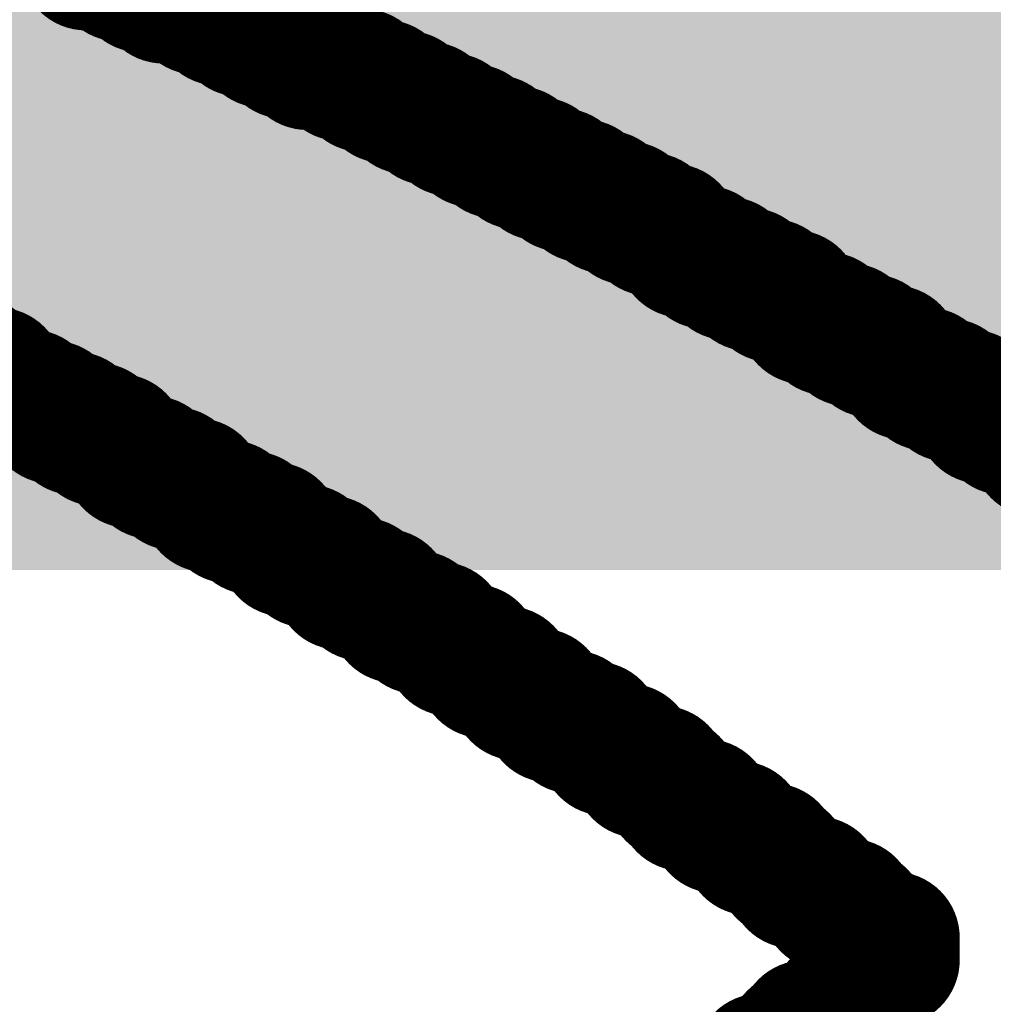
# Model space of a CAD drawing. Header units: inches. Extents: x -0.03 to 9.71, y 0 to 4.44.
# Tile 33 of 118: x 0.2926 to 0.3294, y 0.7536 to 0.7908. Entities that reach past the tile are written whole.
import ezdxf

# ---------------------------------------------------------------- set-up
doc = ezdxf.new("R2010")
doc.units = ezdxf.units.IN
doc.header["$MEASUREMENT"] = 0
doc.layers.add('Bottom Solder', color=6, linetype='Continuous')
doc.layers.add('Top Overlay', color=2, linetype='Continuous')

msp = doc.modelspace()

# ---------------------------------------------------------------- hatches: boundary and pattern name
at = {"layer": 'Bottom Solder'}
msp.add_hatch(color=6, dxfattribs=at).paths.add_polyline_path([(0.025136, 0.77), (4.305573, 0.77), (4.305573, 0.976379), (0.025136, 0.976379)])

# ---------------------------------------------------------------- linework, layer by layer
at = {"layer": 'Top Overlay'}
for p, q in [((0.300988, 0.790807), (0.300988, 0.79039)), ((0.300988, 0.79039), (0.301823, 0.79039)), ((0.301823, 0.79039), (0.301823, 0.789972)), ((0.301823, 0.789972), (0.302658, 0.789972)), ((0.302658, 0.789972), (0.302658, 0.789555)), ((0.302658, 0.789555), (0.303496, 0.789555)), ((0.303496, 0.789555), (0.303496, 0.789134)), ((0.303496, 0.789134), (0.304748, 0.789134)), ((0.304748, 0.789134), (0.304748, 0.788717)), ((0.304748, 0.788717), (0.305587, 0.788717)), ((0.305587, 0.788717), (0.305587, 0.788299)), ((0.305587, 0.788299), (0.306422, 0.788299)), ((0.306422, 0.788299), (0.306422, 0.787882)), ((0.306422, 0.787882), (0.30726, 0.787882)), ((0.30726, 0.787882), (0.30726, 0.787465)), ((0.30726, 0.787465), (0.308095, 0.787465)), ((0.308095, 0.787465), (0.308095, 0.787043)), ((0.308095, 0.787043), (0.308933, 0.787043)), ((0.308933, 0.787043), (0.308933, 0.786626)), ((0.308933, 0.786626), (0.309768, 0.786626)), ((0.309768, 0.786626), (0.309768, 0.786209)), ((0.309768, 0.786209), (0.310607, 0.786209)), ((0.310607, 0.786209), (0.310607, 0.785791)), ((0.310607, 0.785791), (0.311441, 0.785791)), ((0.311441, 0.785791), (0.311441, 0.785374)), ((0.311441, 0.785374), (0.312276, 0.785374)), ((0.312276, 0.785374), (0.312276, 0.784953)), ((0.312276, 0.784953), (0.313115, 0.784953)), ((0.313115, 0.784953), (0.313115, 0.784536)), ((0.313115, 0.784536), (0.313949, 0.784536)), ((0.313949, 0.784536), (0.313949, 0.784118)), ((0.313949, 0.784118), (0.314788, 0.784118)), ((0.314788, 0.784118), (0.314788, 0.783701)), ((0.314788, 0.783701), (0.315622, 0.783701)), ((0.315622, 0.783701), (0.315622, 0.78328)), ((0.315622, 0.78328), (0.316457, 0.78328)), ((0.316457, 0.78328), (0.316457, 0.782862)), ((0.316457, 0.782862), (0.317296, 0.782862)), ((0.317296, 0.782862), (0.317296, 0.782445)), ((0.317296, 0.782445), (0.317713, 0.782445)), ((0.317713, 0.782445), (0.317713, 0.782028)), ((0.317713, 0.782028), (0.318548, 0.782028)), ((0.318548, 0.782028), (0.318548, 0.78161)), ((0.318548, 0.78161), (0.319386, 0.78161)), ((0.319386, 0.78161), (0.319386, 0.781189)), ((0.319386, 0.781189), (0.320221, 0.781189)), ((0.320221, 0.781189), (0.320221, 0.780772)), ((0.320221, 0.780772), (0.321059, 0.780772)), ((0.321059, 0.780772), (0.321059, 0.780354)), ((0.321059, 0.780354), (0.321894, 0.780354)), ((0.321894, 0.780354), (0.321894, 0.779937)), ((0.321894, 0.779937), (0.322311, 0.779937)), ((0.322311, 0.779937), (0.322311, 0.779516)), ((0.322311, 0.779516), (0.32315, 0.779516)), ((0.32315, 0.779516), (0.32315, 0.779099)), ((0.32315, 0.779099), (0.323985, 0.779099)), ((0.323985, 0.779099), (0.323985, 0.778681)), ((0.323985, 0.778681), (0.324823, 0.778681)), ((0.324823, 0.778681), (0.324823, 0.778264)), ((0.324823, 0.778264), (0.325658, 0.778264)), ((0.325658, 0.778264), (0.325658, 0.777846)), ((0.325658, 0.777846), (0.326075, 0.777846)), ((0.326075, 0.777846), (0.326075, 0.777425)), ((0.326075, 0.777425), (0.326914, 0.777425)), ((0.326914, 0.777425), (0.326914, 0.777008)), ((0.326914, 0.777008), (0.327748, 0.777008)), ((0.327748, 0.777008), (0.327748, 0.776591)), ((0.293044, 0.776591), (0.292205, 0.776591)), ((0.293044, 0.776173), (0.293044, 0.776591)), ((0.327748, 0.776591), (0.328583, 0.776591)), ((0.328583, 0.776591), (0.328583, 0.776173)), ((0.293878, 0.776173), (0.293044, 0.776173)), ((0.293878, 0.775756), (0.293878, 0.776173)), ((0.328583, 0.776173), (0.329004, 0.776173)), ((0.329004, 0.776173), (0.329004, 0.775756)), ((0.294713, 0.775756), (0.293878, 0.775756)), ((0.294713, 0.775335), (0.294713, 0.775756)), ((0.329004, 0.775756), (0.329839, 0.775756)), ((0.295552, 0.775335), (0.294713, 0.775335)), ((0.295552, 0.774917), (0.295552, 0.775335)), ((0.296386, 0.774917), (0.295552, 0.774917)), ((0.296386, 0.7745), (0.296386, 0.774917)), ((0.296803, 0.7745), (0.296386, 0.7745)), ((0.296803, 0.774083), (0.296803, 0.7745)), ((0.297642, 0.774083), (0.296803, 0.774083)), ((0.297642, 0.773665), (0.297642, 0.774083)), ((0.298477, 0.773665), (0.297642, 0.773665)), ((0.298477, 0.773244), (0.298477, 0.773665)), ((0.299315, 0.773244), (0.298477, 0.773244)), ((0.299315, 0.772827), (0.299315, 0.773244)), ((0.299733, 0.772827), (0.299315, 0.772827)), ((0.299733, 0.772409), (0.299733, 0.772827)), ((0.300567, 0.772409), (0.299733, 0.772409)), ((0.300567, 0.771992), (0.300567, 0.772409)), ((0.301406, 0.771992), (0.300567, 0.771992)), ((0.301406, 0.771575), (0.301406, 0.771992)), ((0.302241, 0.771575), (0.301406, 0.771575)), ((0.302241, 0.771154), (0.302241, 0.771575)), ((0.302658, 0.771154), (0.302241, 0.771154)), ((0.302658, 0.770736), (0.302658, 0.771154)), ((0.303496, 0.770736), (0.302658, 0.770736)), ((0.303496, 0.770319), (0.303496, 0.770736)), ((0.304331, 0.770319), (0.303496, 0.770319)), ((0.304331, 0.769902), (0.304331, 0.770319)), ((0.304748, 0.769902), (0.304331, 0.769902)), ((0.304748, 0.76948), (0.304748, 0.769902)), ((0.305587, 0.76948), (0.304748, 0.76948)), ((0.305587, 0.769063), (0.305587, 0.76948)), ((0.306422, 0.769063), (0.305587, 0.769063)), ((0.306422, 0.768646), (0.306422, 0.769063)), ((0.306839, 0.768646), (0.306422, 0.768646)), ((0.306839, 0.768228), (0.306839, 0.768646)), ((0.307677, 0.768228), (0.306839, 0.768228)), ((0.307677, 0.767811), (0.307677, 0.768228)), ((0.308512, 0.767811), (0.307677, 0.767811)), ((0.308512, 0.76739), (0.308512, 0.767811)), ((0.308933, 0.76739), (0.308512, 0.76739)), ((0.308933, 0.766972), (0.308933, 0.76739)), ((0.309768, 0.766972), (0.308933, 0.766972)), ((0.309768, 0.766555), (0.309768, 0.766972)), ((0.310185, 0.766555), (0.309768, 0.766555)), ((0.310185, 0.766138), (0.310185, 0.766555)), ((0.311024, 0.766138), (0.310185, 0.766138)), ((0.311024, 0.765717), (0.311024, 0.766138)), ((0.311441, 0.765717), (0.311024, 0.765717)), ((0.311441, 0.765299), (0.311441, 0.765717)), ((0.312276, 0.765299), (0.311441, 0.765299)), ((0.312276, 0.764882), (0.312276, 0.765299)), ((0.312697, 0.764882), (0.312276, 0.764882)), ((0.312697, 0.764465), (0.312697, 0.764882)), ((0.313532, 0.764465), (0.312697, 0.764465)), ((0.313532, 0.764047), (0.313532, 0.764465)), ((0.314366, 0.764047), (0.313532, 0.764047)), ((0.314366, 0.76363), (0.314366, 0.764047)), ((0.314788, 0.76363), (0.314366, 0.76363)), ((0.314788, 0.763209), (0.314788, 0.76363)), ((0.315622, 0.763209), (0.314788, 0.763209)), ((0.315622, 0.762791), (0.315622, 0.763209)), ((0.31604, 0.762791), (0.315622, 0.762791)), ((0.31604, 0.762374), (0.31604, 0.762791)), ((0.316878, 0.762374), (0.31604, 0.762374)), ((0.316878, 0.761957), (0.316878, 0.762374)), ((0.317296, 0.761957), (0.316878, 0.761957)), ((0.317296, 0.761536), (0.317296, 0.761957)), ((0.317713, 0.761536), (0.317296, 0.761536)), ((0.317713, 0.761118), (0.317713, 0.761536)), ((0.318548, 0.761118), (0.317713, 0.761118)), ((0.318548, 0.760701), (0.318548, 0.761118)), ((0.318969, 0.760701), (0.318548, 0.760701)), ((0.318969, 0.760284), (0.318969, 0.760701)), ((0.319804, 0.760284), (0.318969, 0.760284)), ((0.319804, 0.759866), (0.319804, 0.760284)), ((0.320221, 0.759866), (0.319804, 0.759866)), ((0.320221, 0.759445), (0.320221, 0.759866)), ((0.321059, 0.759445), (0.320221, 0.759445)), ((0.321059, 0.759028), (0.321059, 0.759445)), ((0.321477, 0.759028), (0.321059, 0.759028)), ((0.321477, 0.75861), (0.321477, 0.759028)), ((0.321894, 0.75861), (0.321477, 0.75861)), ((0.321894, 0.758193), (0.321894, 0.75861)), ((0.322733, 0.758193), (0.321894, 0.758193)), ((0.322733, 0.757776), (0.322733, 0.758193)), ((0.32315, 0.757776), (0.322733, 0.757776)), ((0.32315, 0.757354), (0.32315, 0.757776)), ((0.323985, 0.757354), (0.32315, 0.757354)), ((0.323985, 0.756937), (0.323985, 0.757354)), ((0.324402, 0.756937), (0.323985, 0.756937)), ((0.324402, 0.75652), (0.324402, 0.756937)), ((0.324823, 0.75652), (0.324402, 0.75652)), ((0.324823, 0.756102), (0.324823, 0.75652)), ((0.325658, 0.756102), (0.324823, 0.756102)), ((0.325658, 0.755264), (0.325658, 0.756102)), ((0.32524, 0.754846), (0.32524, 0.755264)), ((0.32524, 0.755264), (0.325658, 0.755264)), ((0.324823, 0.754429), (0.324823, 0.754846)), ((0.324823, 0.754846), (0.32524, 0.754846)), ((0.324402, 0.754012), (0.324402, 0.754429)), ((0.324402, 0.754429), (0.324823, 0.754429)), ((0.323985, 0.753591), (0.323985, 0.754012)), ((0.323985, 0.754012), (0.324402, 0.754012)), ((0.323567, 0.753173), (0.323567, 0.753591)), ((0.323567, 0.753591), (0.323985, 0.753591))]:
    msp.add_line(p, q, dxfattribs=at)
at = {"layer": 'Top Overlay', "const_width": 0.005}
for points in [[(0.295134, 0.792898), (0.295134, 0.793315)], [(0.295134, 0.792898), (0.296386, 0.792898)], [(0.296386, 0.79248), (0.296386, 0.792898)], [(0.296386, 0.79248), (0.297225, 0.79248)], [(0.297225, 0.792063), (0.297225, 0.79248)], [(0.297225, 0.792063), (0.298059, 0.792063)], [(0.298059, 0.791646), (0.298059, 0.792063)], [(0.298059, 0.791646), (0.299315, 0.791646)], [(0.299315, 0.791224), (0.299315, 0.791646)], [(0.299315, 0.791224), (0.30015, 0.791224)], [(0.30015, 0.790807), (0.30015, 0.791224)], [(0.30015, 0.790807), (0.300988, 0.790807)], [(0.300988, 0.79039), (0.300988, 0.790807)], [(0.300988, 0.79039), (0.301823, 0.79039)], [(0.301823, 0.789972), (0.301823, 0.79039)], [(0.301823, 0.789972), (0.302658, 0.789972)], [(0.302658, 0.789555), (0.302658, 0.789972)], [(0.302658, 0.789555), (0.303496, 0.789555)], [(0.303496, 0.789134), (0.303496, 0.789555)], [(0.303496, 0.789134), (0.304748, 0.789134)], [(0.304748, 0.788717), (0.304748, 0.789134)], [(0.304748, 0.788717), (0.305587, 0.788717)], [(0.305587, 0.788299), (0.305587, 0.788717)], [(0.305587, 0.788299), (0.306422, 0.788299)], [(0.306422, 0.787882), (0.306422, 0.788299)], [(0.306422, 0.787882), (0.30726, 0.787882)], [(0.30726, 0.787465), (0.30726, 0.787882)], [(0.30726, 0.787465), (0.308095, 0.787465)], [(0.308095, 0.787043), (0.308095, 0.787465)], [(0.308095, 0.787043), (0.308933, 0.787043)], [(0.308933, 0.786626), (0.308933, 0.787043)], [(0.308933, 0.786626), (0.309768, 0.786626)], [(0.309768, 0.786209), (0.309768, 0.786626)], [(0.309768, 0.786209), (0.310607, 0.786209)], [(0.310607, 0.785791), (0.310607, 0.786209)], [(0.310607, 0.785791), (0.311441, 0.785791)], [(0.311441, 0.785374), (0.311441, 0.785791)], [(0.311441, 0.785374), (0.312276, 0.785374)], [(0.312276, 0.784953), (0.312276, 0.785374)], [(0.312276, 0.784953), (0.313115, 0.784953)], [(0.313115, 0.784536), (0.313115, 0.784953)], [(0.313115, 0.784536), (0.313949, 0.784536)], [(0.313949, 0.784118), (0.313949, 0.784536)], [(0.313949, 0.784118), (0.314788, 0.784118)], [(0.314788, 0.783701), (0.314788, 0.784118)], [(0.314788, 0.783701), (0.315622, 0.783701)], [(0.315622, 0.78328), (0.315622, 0.783701)], [(0.315622, 0.78328), (0.316457, 0.78328)], [(0.316457, 0.782862), (0.316457, 0.78328)], [(0.316457, 0.782862), (0.317296, 0.782862)], [(0.317296, 0.782445), (0.317296, 0.782862)], [(0.317296, 0.782445), (0.317713, 0.782445)], [(0.317713, 0.782028), (0.317713, 0.782445)], [(0.317713, 0.782028), (0.318548, 0.782028)], [(0.318548, 0.78161), (0.318548, 0.782028)], [(0.318548, 0.78161), (0.319386, 0.78161)], [(0.319386, 0.781189), (0.319386, 0.78161)], [(0.319386, 0.781189), (0.320221, 0.781189)], [(0.320221, 0.780772), (0.320221, 0.781189)], [(0.320221, 0.780772), (0.321059, 0.780772)], [(0.321059, 0.780354), (0.321059, 0.780772)], [(0.321059, 0.780354), (0.321894, 0.780354)], [(0.321894, 0.779937), (0.321894, 0.780354)], [(0.321894, 0.779937), (0.322311, 0.779937)], [(0.322311, 0.779516), (0.322311, 0.779937)], [(0.322311, 0.779516), (0.32315, 0.779516)], [(0.32315, 0.779099), (0.32315, 0.779516)], [(0.32315, 0.779099), (0.323985, 0.779099)], [(0.323985, 0.778681), (0.323985, 0.779099)], [(0.323985, 0.778681), (0.324823, 0.778681)], [(0.324823, 0.778264), (0.324823, 0.778681)], [(0.324823, 0.778264), (0.325658, 0.778264)], [(0.325658, 0.777846), (0.325658, 0.778264)], [(0.290114, 0.777846), (0.290953, 0.777846)], [(0.290953, 0.777425), (0.290953, 0.777846)], [(0.325658, 0.777846), (0.326075, 0.777846)], [(0.326075, 0.777425), (0.326075, 0.777846)], [(0.290953, 0.777425), (0.291788, 0.777425)], [(0.291788, 0.777008), (0.291788, 0.777425)], [(0.326075, 0.777425), (0.326914, 0.777425)], [(0.326914, 0.777008), (0.326914, 0.777425)], [(0.291788, 0.777008), (0.292205, 0.777008)], [(0.292205, 0.776591), (0.292205, 0.777008)], [(0.326914, 0.777008), (0.327748, 0.777008)], [(0.327748, 0.776591), (0.327748, 0.777008)], [(0.292205, 0.776591), (0.293044, 0.776591)], [(0.293044, 0.776173), (0.293044, 0.776591)], [(0.327748, 0.776591), (0.328583, 0.776591)], [(0.328583, 0.776173), (0.328583, 0.776591)], [(0.293044, 0.776173), (0.293878, 0.776173)], [(0.293878, 0.775756), (0.293878, 0.776173)], [(0.328583, 0.776173), (0.329004, 0.776173)], [(0.329004, 0.775756), (0.329004, 0.776173)], [(0.293878, 0.775756), (0.294713, 0.775756)], [(0.294713, 0.775335), (0.294713, 0.775756)], [(0.329004, 0.775756), (0.329839, 0.775756)], [(0.329839, 0.775335), (0.329839, 0.775756)], [(0.294713, 0.775335), (0.295552, 0.775335)], [(0.295552, 0.774917), (0.295552, 0.775335)], [(0.329839, 0.775335), (0.330678, 0.775335)], [(0.330678, 0.774917), (0.330678, 0.775335)], [(0.295552, 0.774917), (0.296386, 0.774917)], [(0.296386, 0.7745), (0.296386, 0.774917)], [(0.330678, 0.774917), (0.331095, 0.774917)], [(0.331095, 0.7745), (0.331095, 0.774917)], [(0.296386, 0.7745), (0.296803, 0.7745)], [(0.296803, 0.774083), (0.296803, 0.7745)], [(0.331095, 0.7745), (0.331929, 0.7745)], [(0.296803, 0.774083), (0.297642, 0.774083)], [(0.297642, 0.773665), (0.297642, 0.774083)], [(0.297642, 0.773665), (0.298477, 0.773665)], [(0.298477, 0.773244), (0.298477, 0.773665)], [(0.298477, 0.773244), (0.299315, 0.773244)], [(0.299315, 0.772827), (0.299315, 0.773244)], [(0.299315, 0.772827), (0.299733, 0.772827)], [(0.299733, 0.772409), (0.299733, 0.772827)], [(0.299733, 0.772409), (0.300567, 0.772409)], [(0.300567, 0.771992), (0.300567, 0.772409)], [(0.300567, 0.771992), (0.301406, 0.771992)], [(0.301406, 0.771575), (0.301406, 0.771992)], [(0.301406, 0.771575), (0.302241, 0.771575)], [(0.302241, 0.771154), (0.302241, 0.771575)], [(0.302241, 0.771154), (0.302658, 0.771154)], [(0.302658, 0.770736), (0.302658, 0.771154)], [(0.302658, 0.770736), (0.303496, 0.770736)], [(0.303496, 0.770319), (0.303496, 0.770736)], [(0.303496, 0.770319), (0.304331, 0.770319)], [(0.304331, 0.769902), (0.304331, 0.770319)], [(0.304331, 0.769902), (0.304748, 0.769902)], [(0.304748, 0.76948), (0.304748, 0.769902)], [(0.304748, 0.76948), (0.305587, 0.76948)], [(0.305587, 0.769063), (0.305587, 0.76948)], [(0.305587, 0.769063), (0.306422, 0.769063)], [(0.306422, 0.768646), (0.306422, 0.769063)], [(0.306422, 0.768646), (0.306839, 0.768646)], [(0.306839, 0.768228), (0.306839, 0.768646)], [(0.306839, 0.768228), (0.307677, 0.768228)], [(0.307677, 0.767811), (0.307677, 0.768228)], [(0.307677, 0.767811), (0.308512, 0.767811)], [(0.308512, 0.76739), (0.308512, 0.767811)], [(0.308512, 0.76739), (0.308933, 0.76739)], [(0.308933, 0.766972), (0.308933, 0.76739)], [(0.308933, 0.766972), (0.309768, 0.766972)], [(0.309768, 0.766555), (0.309768, 0.766972)], [(0.309768, 0.766555), (0.310185, 0.766555)], [(0.310185, 0.766138), (0.310185, 0.766555)], [(0.310185, 0.766138), (0.311024, 0.766138)], [(0.311024, 0.765717), (0.311024, 0.766138)], [(0.311024, 0.765717), (0.311441, 0.765717)], [(0.311441, 0.765299), (0.311441, 0.765717)], [(0.311441, 0.765299), (0.312276, 0.765299)], [(0.312276, 0.764882), (0.312276, 0.765299)], [(0.312276, 0.764882), (0.312697, 0.764882)], [(0.312697, 0.764465), (0.312697, 0.764882)], [(0.312697, 0.764465), (0.313532, 0.764465)], [(0.313532, 0.764047), (0.313532, 0.764465)], [(0.313532, 0.764047), (0.314366, 0.764047)], [(0.314366, 0.76363), (0.314366, 0.764047)], [(0.314366, 0.76363), (0.314788, 0.76363)], [(0.314788, 0.763209), (0.314788, 0.76363)], [(0.314788, 0.763209), (0.315622, 0.763209)], [(0.315622, 0.762791), (0.315622, 0.763209)], [(0.315622, 0.762791), (0.31604, 0.762791)], [(0.31604, 0.762374), (0.31604, 0.762791)], [(0.31604, 0.762374), (0.316878, 0.762374)], [(0.316878, 0.761957), (0.316878, 0.762374)], [(0.316878, 0.761957), (0.317296, 0.761957)], [(0.317296, 0.761536), (0.317296, 0.761957)], [(0.317296, 0.761536), (0.317713, 0.761536)], [(0.317713, 0.761118), (0.317713, 0.761536)], [(0.317713, 0.761118), (0.318548, 0.761118)], [(0.318548, 0.760701), (0.318548, 0.761118)], [(0.318548, 0.760701), (0.318969, 0.760701)], [(0.318969, 0.760284), (0.318969, 0.760701)], [(0.318969, 0.760284), (0.319804, 0.760284)], [(0.319804, 0.759866), (0.319804, 0.760284)], [(0.319804, 0.759866), (0.320221, 0.759866)], [(0.320221, 0.759445), (0.320221, 0.759866)], [(0.320221, 0.759445), (0.321059, 0.759445)], [(0.321059, 0.759028), (0.321059, 0.759445)], [(0.321059, 0.759028), (0.321477, 0.759028)], [(0.321477, 0.75861), (0.321477, 0.759028)], [(0.321477, 0.75861), (0.321894, 0.75861)], [(0.321894, 0.758193), (0.321894, 0.75861)], [(0.321894, 0.758193), (0.322733, 0.758193)], [(0.322733, 0.757776), (0.322733, 0.758193)], [(0.322733, 0.757776), (0.32315, 0.757776)], [(0.32315, 0.757354), (0.32315, 0.757776)], [(0.32315, 0.757354), (0.323985, 0.757354)], [(0.323985, 0.756937), (0.323985, 0.757354)], [(0.323985, 0.756937), (0.324402, 0.756937)], [(0.324402, 0.75652), (0.324402, 0.756937)], [(0.324402, 0.75652), (0.324823, 0.75652)], [(0.324823, 0.756102), (0.324823, 0.75652)], [(0.324823, 0.756102), (0.325658, 0.756102)], [(0.325658, 0.755681), (0.325658, 0.756102)], [(0.325658, 0.755264), (0.325658, 0.755681)], [(0.32524, 0.754846), (0.32524, 0.755264)], [(0.32524, 0.755264), (0.325658, 0.755264)], [(0.324823, 0.754429), (0.324823, 0.754846)], [(0.324823, 0.754846), (0.32524, 0.754846)], [(0.324402, 0.754429), (0.324823, 0.754429)], [(0.324402, 0.754012), (0.324402, 0.754429)], [(0.323985, 0.754012), (0.324402, 0.754012)], [(0.323985, 0.753591), (0.323985, 0.754012)], [(0.323567, 0.753173), (0.323567, 0.753591)], [(0.323567, 0.753591), (0.323985, 0.753591)], [(0.32315, 0.753173), (0.323567, 0.753173)], [(0.32315, 0.752756), (0.32315, 0.753173)], [(0.322311, 0.752756), (0.32315, 0.752756)], [(0.322311, 0.752339), (0.322311, 0.752756)], [(0.321894, 0.752339), (0.322311, 0.752339)], [(0.321894, 0.751917), (0.321894, 0.752339)], [(0.321477, 0.751917), (0.321894, 0.751917)], [(0.321477, 0.7515), (0.321477, 0.751917)], [(0.320642, 0.7515), (0.321477, 0.7515)], [(0.320642, 0.751083), (0.320642, 0.7515)]]:
    msp.add_lwpolyline(points, dxfattribs=at)
at = {"layer": 'Top Overlay', "const_width": 0.0025}
for points in [[(0.293884, 0.792898, 1), (0.296384, 0.792898, 1)], [(0.293884, 0.792898, 1), (0.296384, 0.792898, 1)], [(0.295136, 0.792898, 1), (0.297636, 0.792898, 1)], [(0.295136, 0.792898, 1), (0.297636, 0.792898, 1)], [(0.295136, 0.79248, 1), (0.297636, 0.79248, 1)], [(0.295136, 0.79248, 1), (0.297636, 0.79248, 1)], [(0.295975, 0.79248, 1), (0.298475, 0.79248, 1)], [(0.295975, 0.79248, 1), (0.298475, 0.79248, 1)], [(0.295975, 0.792063, 1), (0.298475, 0.792063, 1)], [(0.295975, 0.792063, 1), (0.298475, 0.792063, 1)], [(0.296809, 0.792063, 1), (0.299309, 0.792063, 1)], [(0.296809, 0.792063, 1), (0.299309, 0.792063, 1)], [(0.296809, 0.791646, 1), (0.299309, 0.791646, 1)], [(0.296809, 0.791646, 1), (0.299309, 0.791646, 1)], [(0.298065, 0.791646, 1), (0.300565, 0.791646, 1)], [(0.298065, 0.791646, 1), (0.300565, 0.791646, 1)], [(0.298065, 0.791224, 1), (0.300565, 0.791224, 1)], [(0.298065, 0.791224, 1), (0.300565, 0.791224, 1)], [(0.2989, 0.791224, 1), (0.3014, 0.791224, 1)], [(0.2989, 0.791224, 1), (0.3014, 0.791224, 1)], [(0.2989, 0.790807, 1), (0.3014, 0.790807, 1)], [(0.2989, 0.790807, 1), (0.3014, 0.790807, 1)], [(0.299739, 0.790807, 1), (0.302239, 0.790807, 1)], [(0.299739, 0.790807, 1), (0.302239, 0.790807, 1)], [(0.299739, 0.79039, 1), (0.302239, 0.79039, 1)], [(0.299739, 0.79039, 1), (0.302239, 0.79039, 1)], [(0.300573, 0.79039, 1), (0.303073, 0.79039, 1)], [(0.300573, 0.79039, 1), (0.303073, 0.79039, 1)], [(0.300573, 0.789972, 1), (0.303073, 0.789972, 1)], [(0.300573, 0.789972, 1), (0.303073, 0.789972, 1)], [(0.301408, 0.789972, 1), (0.303908, 0.789972, 1)], [(0.301408, 0.789972, 1), (0.303908, 0.789972, 1)], [(0.301408, 0.789555, 1), (0.303908, 0.789555, 1)], [(0.301408, 0.789555, 1), (0.303908, 0.789555, 1)], [(0.302246, 0.789555, 1), (0.304746, 0.789555, 1)], [(0.302246, 0.789555, 1), (0.304746, 0.789555, 1)], [(0.302246, 0.789134, 1), (0.304746, 0.789134, 1)], [(0.302246, 0.789134, 1), (0.304746, 0.789134, 1)], [(0.303498, 0.789134, 1), (0.305998, 0.789134, 1)], [(0.303498, 0.789134, 1), (0.305998, 0.789134, 1)], [(0.303498, 0.788717, 1), (0.305998, 0.788717, 1)], [(0.303498, 0.788717, 1), (0.305998, 0.788717, 1)], [(0.304337, 0.788717, 1), (0.306837, 0.788717, 1)], [(0.304337, 0.788717, 1), (0.306837, 0.788717, 1)], [(0.304337, 0.788299, 1), (0.306837, 0.788299, 1)], [(0.304337, 0.788299, 1), (0.306837, 0.788299, 1)], [(0.305172, 0.788299, 1), (0.307672, 0.788299, 1)], [(0.305172, 0.788299, 1), (0.307672, 0.788299, 1)], [(0.305172, 0.787882, 1), (0.307672, 0.787882, 1)], [(0.305172, 0.787882, 1), (0.307672, 0.787882, 1)], [(0.30601, 0.787882, 1), (0.30851, 0.787882, 1)], [(0.30601, 0.787882, 1), (0.30851, 0.787882, 1)], [(0.30601, 0.787465, 1), (0.30851, 0.787465, 1)], [(0.30601, 0.787465, 1), (0.30851, 0.787465, 1)], [(0.306845, 0.787465, 1), (0.309345, 0.787465, 1)], [(0.306845, 0.787465, 1), (0.309345, 0.787465, 1)], [(0.306845, 0.787043, 1), (0.309345, 0.787043, 1)], [(0.306845, 0.787043, 1), (0.309345, 0.787043, 1)], [(0.307683, 0.787043, 1), (0.310183, 0.787043, 1)], [(0.307683, 0.787043, 1), (0.310183, 0.787043, 1)], [(0.307683, 0.786626, 1), (0.310183, 0.786626, 1)], [(0.307683, 0.786626, 1), (0.310183, 0.786626, 1)], [(0.308518, 0.786626, 1), (0.311018, 0.786626, 1)], [(0.308518, 0.786626, 1), (0.311018, 0.786626, 1)], [(0.308518, 0.786209, 1), (0.311018, 0.786209, 1)], [(0.308518, 0.786209, 1), (0.311018, 0.786209, 1)], [(0.309357, 0.786209, 1), (0.311857, 0.786209, 1)], [(0.309357, 0.786209, 1), (0.311857, 0.786209, 1)], [(0.309357, 0.785791, 1), (0.311857, 0.785791, 1)], [(0.309357, 0.785791, 1), (0.311857, 0.785791, 1)], [(0.310191, 0.785791, 1), (0.312691, 0.785791, 1)], [(0.310191, 0.785791, 1), (0.312691, 0.785791, 1)], [(0.310191, 0.785374, 1), (0.312691, 0.785374, 1)], [(0.310191, 0.785374, 1), (0.312691, 0.785374, 1)], [(0.311026, 0.785374, 1), (0.313526, 0.785374, 1)], [(0.311026, 0.785374, 1), (0.313526, 0.785374, 1)], [(0.311026, 0.784953, 1), (0.313526, 0.784953, 1)], [(0.311026, 0.784953, 1), (0.313526, 0.784953, 1)], [(0.311864, 0.784953, 1), (0.314364, 0.784953, 1)], [(0.311864, 0.784953, 1), (0.314364, 0.784953, 1)], [(0.311864, 0.784536, 1), (0.314364, 0.784536, 1)], [(0.311864, 0.784536, 1), (0.314364, 0.784536, 1)], [(0.312699, 0.784536, 1), (0.315199, 0.784536, 1)], [(0.312699, 0.784536, 1), (0.315199, 0.784536, 1)], [(0.312699, 0.784118, 1), (0.315199, 0.784118, 1)], [(0.312699, 0.784118, 1), (0.315199, 0.784118, 1)], [(0.313538, 0.784118, 1), (0.316038, 0.784118, 1)], [(0.313538, 0.784118, 1), (0.316038, 0.784118, 1)], [(0.313538, 0.783701, 1), (0.316038, 0.783701, 1)], [(0.313538, 0.783701, 1), (0.316038, 0.783701, 1)], [(0.314372, 0.783701, 1), (0.316872, 0.783701, 1)], [(0.314372, 0.783701, 1), (0.316872, 0.783701, 1)], [(0.314372, 0.78328, 1), (0.316872, 0.78328, 1)], [(0.314372, 0.78328, 1), (0.316872, 0.78328, 1)], [(0.315207, 0.78328, 1), (0.317707, 0.78328, 1)], [(0.315207, 0.78328, 1), (0.317707, 0.78328, 1)], [(0.315207, 0.782862, 1), (0.317707, 0.782862, 1)], [(0.315207, 0.782862, 1), (0.317707, 0.782862, 1)], [(0.316046, 0.782862, 1), (0.318546, 0.782862, 1)], [(0.316046, 0.782862, 1), (0.318546, 0.782862, 1)], [(0.316046, 0.782445, 1), (0.318546, 0.782445, 1)], [(0.316046, 0.782445, 1), (0.318546, 0.782445, 1)], [(0.316463, 0.782445, 1), (0.318963, 0.782445, 1)], [(0.316463, 0.782445, 1), (0.318963, 0.782445, 1)], [(0.316463, 0.782028, 1), (0.318963, 0.782028, 1)], [(0.316463, 0.782028, 1), (0.318963, 0.782028, 1)], [(0.317298, 0.782028, 1), (0.319798, 0.782028, 1)], [(0.317298, 0.782028, 1), (0.319798, 0.782028, 1)], [(0.317298, 0.78161, 1), (0.319798, 0.78161, 1)], [(0.317298, 0.78161, 1), (0.319798, 0.78161, 1)], [(0.318136, 0.78161, 1), (0.320636, 0.78161, 1)], [(0.318136, 0.78161, 1), (0.320636, 0.78161, 1)], [(0.318136, 0.781189, 1), (0.320636, 0.781189, 1)], [(0.318136, 0.781189, 1), (0.320636, 0.781189, 1)], [(0.318971, 0.781189, 1), (0.321471, 0.781189, 1)], [(0.318971, 0.781189, 1), (0.321471, 0.781189, 1)], [(0.318971, 0.780772, 1), (0.321471, 0.780772, 1)], [(0.318971, 0.780772, 1), (0.321471, 0.780772, 1)], [(0.319809, 0.780772, 1), (0.322309, 0.780772, 1)], [(0.319809, 0.780772, 1), (0.322309, 0.780772, 1)], [(0.319809, 0.780354, 1), (0.322309, 0.780354, 1)], [(0.319809, 0.780354, 1), (0.322309, 0.780354, 1)], [(0.320644, 0.780354, 1), (0.323144, 0.780354, 1)], [(0.320644, 0.780354, 1), (0.323144, 0.780354, 1)], [(0.320644, 0.779937, 1), (0.323144, 0.779937, 1)], [(0.320644, 0.779937, 1), (0.323144, 0.779937, 1)], [(0.321061, 0.779937, 1), (0.323561, 0.779937, 1)], [(0.321061, 0.779937, 1), (0.323561, 0.779937, 1)], [(0.321061, 0.779516, 1), (0.323561, 0.779516, 1)], [(0.321061, 0.779516, 1), (0.323561, 0.779516, 1)], [(0.3219, 0.779516, 1), (0.3244, 0.779516, 1)], [(0.3219, 0.779516, 1), (0.3244, 0.779516, 1)], [(0.3219, 0.779099, 1), (0.3244, 0.779099, 1)], [(0.3219, 0.779099, 1), (0.3244, 0.779099, 1)], [(0.322735, 0.779099, 1), (0.325235, 0.779099, 1)], [(0.322735, 0.779099, 1), (0.325235, 0.779099, 1)], [(0.322735, 0.778681, 1), (0.325235, 0.778681, 1)], [(0.322735, 0.778681, 1), (0.325235, 0.778681, 1)], [(0.323573, 0.778681, 1), (0.326073, 0.778681, 1)], [(0.323573, 0.778681, 1), (0.326073, 0.778681, 1)], [(0.323573, 0.778264, 1), (0.326073, 0.778264, 1)], [(0.323573, 0.778264, 1), (0.326073, 0.778264, 1)], [(0.324408, 0.778264, 1), (0.326908, 0.778264, 1)], [(0.324408, 0.778264, 1), (0.326908, 0.778264, 1)], [(0.289703, 0.777846, 1), (0.292203, 0.777846, 1)], [(0.289703, 0.777846, 1), (0.292203, 0.777846, 1)], [(0.324408, 0.777846, 1), (0.326908, 0.777846, 1)], [(0.324408, 0.777846, 1), (0.326908, 0.777846, 1)], [(0.324825, 0.777846, 1), (0.327325, 0.777846, 1)], [(0.324825, 0.777846, 1), (0.327325, 0.777846, 1)], [(0.289703, 0.777425, 1), (0.292203, 0.777425, 1)], [(0.289703, 0.777425, 1), (0.292203, 0.777425, 1)], [(0.290538, 0.777425, 1), (0.293038, 0.777425, 1)], [(0.290538, 0.777425, 1), (0.293038, 0.777425, 1)], [(0.324825, 0.777425, 1), (0.327325, 0.777425, 1)], [(0.324825, 0.777425, 1), (0.327325, 0.777425, 1)], [(0.325664, 0.777425, 1), (0.328164, 0.777425, 1)], [(0.325664, 0.777425, 1), (0.328164, 0.777425, 1)], [(0.290538, 0.777008, 1), (0.293038, 0.777008, 1)], [(0.290538, 0.777008, 1), (0.293038, 0.777008, 1)], [(0.290955, 0.777008, 1), (0.293455, 0.777008, 1)], [(0.290955, 0.777008, 1), (0.293455, 0.777008, 1)], [(0.325664, 0.777008, 1), (0.328164, 0.777008, 1)], [(0.325664, 0.777008, 1), (0.328164, 0.777008, 1)], [(0.326498, 0.777008, 1), (0.328998, 0.777008, 1)], [(0.326498, 0.777008, 1), (0.328998, 0.777008, 1)], [(0.290955, 0.776591, 1), (0.293455, 0.776591, 1)], [(0.290955, 0.776591, 1), (0.293455, 0.776591, 1)], [(0.291794, 0.776591, 1), (0.294294, 0.776591, 1)], [(0.291794, 0.776591, 1), (0.294294, 0.776591, 1)], [(0.326498, 0.776591, 1), (0.328998, 0.776591, 1)], [(0.326498, 0.776591, 1), (0.328998, 0.776591, 1)], [(0.327333, 0.776591, 1), (0.329833, 0.776591, 1)], [(0.327333, 0.776591, 1), (0.329833, 0.776591, 1)], [(0.291794, 0.776173, 1), (0.294294, 0.776173, 1)], [(0.291794, 0.776173, 1), (0.294294, 0.776173, 1)], [(0.292628, 0.776173, 1), (0.295128, 0.776173, 1)], [(0.292628, 0.776173, 1), (0.295128, 0.776173, 1)], [(0.327333, 0.776173, 1), (0.329833, 0.776173, 1)], [(0.327333, 0.776173, 1), (0.329833, 0.776173, 1)], [(0.327754, 0.776173, 1), (0.330254, 0.776173, 1)], [(0.327754, 0.776173, 1), (0.330254, 0.776173, 1)], [(0.292628, 0.775756, 1), (0.295128, 0.775756, 1)], [(0.292628, 0.775756, 1), (0.295128, 0.775756, 1)], [(0.293463, 0.775756, 1), (0.295963, 0.775756, 1)], [(0.293463, 0.775756, 1), (0.295963, 0.775756, 1)], [(0.327754, 0.775756, 1), (0.330254, 0.775756, 1)], [(0.327754, 0.775756, 1), (0.330254, 0.775756, 1)], [(0.328589, 0.775756, 1), (0.331089, 0.775756, 1)], [(0.328589, 0.775756, 1), (0.331089, 0.775756, 1)], [(0.293463, 0.775335, 1), (0.295963, 0.775335, 1)], [(0.293463, 0.775335, 1), (0.295963, 0.775335, 1)], [(0.294301, 0.775335, 1), (0.296801, 0.775335, 1)], [(0.294301, 0.775335, 1), (0.296801, 0.775335, 1)], [(0.328589, 0.775335, 1), (0.331089, 0.775335, 1)], [(0.328589, 0.775335, 1), (0.331089, 0.775335, 1)], [(0.329427, 0.775335, 1), (0.331927, 0.775335, 1)], [(0.329427, 0.775335, 1), (0.331927, 0.775335, 1)], [(0.294301, 0.774917, 1), (0.296801, 0.774917, 1)], [(0.294301, 0.774917, 1), (0.296801, 0.774917, 1)], [(0.295136, 0.774917, 1), (0.297636, 0.774917, 1)], [(0.295136, 0.774917, 1), (0.297636, 0.774917, 1)], [(0.329427, 0.774917, 1), (0.331927, 0.774917, 1)], [(0.329427, 0.774917, 1), (0.331927, 0.774917, 1)], [(0.329845, 0.774917, 1), (0.332345, 0.774917, 1)], [(0.329845, 0.774917, 1), (0.332345, 0.774917, 1)], [(0.295136, 0.7745, 1), (0.297636, 0.7745, 1)], [(0.295136, 0.7745, 1), (0.297636, 0.7745, 1)], [(0.295554, 0.7745, 1), (0.298054, 0.7745, 1)], [(0.295554, 0.7745, 1), (0.298054, 0.7745, 1)], [(0.329845, 0.7745, 1), (0.332345, 0.7745, 1)], [(0.329845, 0.7745, 1), (0.332345, 0.7745, 1)], [(0.295554, 0.774083, 1), (0.298054, 0.774083, 1)], [(0.295554, 0.774083, 1), (0.298054, 0.774083, 1)], [(0.296392, 0.774083, 1), (0.298892, 0.774083, 1)], [(0.296392, 0.774083, 1), (0.298892, 0.774083, 1)], [(0.296392, 0.773665, 1), (0.298892, 0.773665, 1)], [(0.296392, 0.773665, 1), (0.298892, 0.773665, 1)], [(0.297227, 0.773665, 1), (0.299727, 0.773665, 1)], [(0.297227, 0.773665, 1), (0.299727, 0.773665, 1)], [(0.297227, 0.773244, 1), (0.299727, 0.773244, 1)], [(0.297227, 0.773244, 1), (0.299727, 0.773244, 1)], [(0.298065, 0.773244, 1), (0.300565, 0.773244, 1)], [(0.298065, 0.773244, 1), (0.300565, 0.773244, 1)], [(0.298065, 0.772827, 1), (0.300565, 0.772827, 1)], [(0.298065, 0.772827, 1), (0.300565, 0.772827, 1)], [(0.298483, 0.772827, 1), (0.300983, 0.772827, 1)], [(0.298483, 0.772827, 1), (0.300983, 0.772827, 1)], [(0.298483, 0.772409, 1), (0.300983, 0.772409, 1)], [(0.298483, 0.772409, 1), (0.300983, 0.772409, 1)], [(0.299317, 0.772409, 1), (0.301817, 0.772409, 1)], [(0.299317, 0.772409, 1), (0.301817, 0.772409, 1)], [(0.299317, 0.771992, 1), (0.301817, 0.771992, 1)], [(0.299317, 0.771992, 1), (0.301817, 0.771992, 1)], [(0.300156, 0.771992, 1), (0.302656, 0.771992, 1)], [(0.300156, 0.771992, 1), (0.302656, 0.771992, 1)], [(0.300156, 0.771575, 1), (0.302656, 0.771575, 1)], [(0.300156, 0.771575, 1), (0.302656, 0.771575, 1)], [(0.30099, 0.771575, 1), (0.30349, 0.771575, 1)], [(0.30099, 0.771575, 1), (0.30349, 0.771575, 1)], [(0.30099, 0.771154, 1), (0.30349, 0.771154, 1)], [(0.30099, 0.771154, 1), (0.30349, 0.771154, 1)], [(0.301408, 0.771154, 1), (0.303908, 0.771154, 1)], [(0.301408, 0.771154, 1), (0.303908, 0.771154, 1)], [(0.301408, 0.770736, 1), (0.303908, 0.770736, 1)], [(0.301408, 0.770736, 1), (0.303908, 0.770736, 1)], [(0.302246, 0.770736, 1), (0.304746, 0.770736, 1)], [(0.302246, 0.770736, 1), (0.304746, 0.770736, 1)], [(0.302246, 0.770319, 1), (0.304746, 0.770319, 1)], [(0.302246, 0.770319, 1), (0.304746, 0.770319, 1)], [(0.303081, 0.770319, 1), (0.305581, 0.770319, 1)], [(0.303081, 0.770319, 1), (0.305581, 0.770319, 1)], [(0.303081, 0.769902, 1), (0.305581, 0.769902, 1)], [(0.303081, 0.769902, 1), (0.305581, 0.769902, 1)], [(0.303498, 0.769902, 1), (0.305998, 0.769902, 1)], [(0.303498, 0.769902, 1), (0.305998, 0.769902, 1)], [(0.303498, 0.76948, 1), (0.305998, 0.76948, 1)], [(0.303498, 0.76948, 1), (0.305998, 0.76948, 1)], [(0.304337, 0.76948, 1), (0.306837, 0.76948, 1)], [(0.304337, 0.76948, 1), (0.306837, 0.76948, 1)], [(0.304337, 0.769063, 1), (0.306837, 0.769063, 1)], [(0.304337, 0.769063, 1), (0.306837, 0.769063, 1)], [(0.305172, 0.769063, 1), (0.307672, 0.769063, 1)], [(0.305172, 0.769063, 1), (0.307672, 0.769063, 1)], [(0.305172, 0.768646, 1), (0.307672, 0.768646, 1)], [(0.305172, 0.768646, 1), (0.307672, 0.768646, 1)], [(0.305589, 0.768646, 1), (0.308089, 0.768646, 1)], [(0.305589, 0.768646, 1), (0.308089, 0.768646, 1)], [(0.305589, 0.768228, 1), (0.308089, 0.768228, 1)], [(0.305589, 0.768228, 1), (0.308089, 0.768228, 1)], [(0.306428, 0.768228, 1), (0.308928, 0.768228, 1)], [(0.306428, 0.768228, 1), (0.308928, 0.768228, 1)], [(0.306428, 0.767811, 1), (0.308928, 0.767811, 1)], [(0.306428, 0.767811, 1), (0.308928, 0.767811, 1)], [(0.307262, 0.767811, 1), (0.309762, 0.767811, 1)], [(0.307262, 0.767811, 1), (0.309762, 0.767811, 1)], [(0.307262, 0.76739, 1), (0.309762, 0.76739, 1)], [(0.307262, 0.76739, 1), (0.309762, 0.76739, 1)], [(0.307683, 0.76739, 1), (0.310183, 0.76739, 1)], [(0.307683, 0.76739, 1), (0.310183, 0.76739, 1)], [(0.307683, 0.766972, 1), (0.310183, 0.766972, 1)], [(0.307683, 0.766972, 1), (0.310183, 0.766972, 1)], [(0.308518, 0.766972, 1), (0.311018, 0.766972, 1)], [(0.308518, 0.766972, 1), (0.311018, 0.766972, 1)], [(0.308518, 0.766555, 1), (0.311018, 0.766555, 1)], [(0.308518, 0.766555, 1), (0.311018, 0.766555, 1)], [(0.308935, 0.766555, 1), (0.311435, 0.766555, 1)], [(0.308935, 0.766555, 1), (0.311435, 0.766555, 1)], [(0.308935, 0.766138, 1), (0.311435, 0.766138, 1)], [(0.308935, 0.766138, 1), (0.311435, 0.766138, 1)], [(0.309774, 0.766138, 1), (0.312274, 0.766138, 1)], [(0.309774, 0.766138, 1), (0.312274, 0.766138, 1)], [(0.309774, 0.765717, 1), (0.312274, 0.765717, 1)], [(0.309774, 0.765717, 1), (0.312274, 0.765717, 1)], [(0.310191, 0.765717, 1), (0.312691, 0.765717, 1)], [(0.310191, 0.765717, 1), (0.312691, 0.765717, 1)], [(0.310191, 0.765299, 1), (0.312691, 0.765299, 1)], [(0.310191, 0.765299, 1), (0.312691, 0.765299, 1)], [(0.311026, 0.765299, 1), (0.313526, 0.765299, 1)], [(0.311026, 0.765299, 1), (0.313526, 0.765299, 1)], [(0.311026, 0.764882, 1), (0.313526, 0.764882, 1)], [(0.311026, 0.764882, 1), (0.313526, 0.764882, 1)], [(0.311447, 0.764882, 1), (0.313947, 0.764882, 1)], [(0.311447, 0.764882, 1), (0.313947, 0.764882, 1)], [(0.311447, 0.764465, 1), (0.313947, 0.764465, 1)], [(0.311447, 0.764465, 1), (0.313947, 0.764465, 1)], [(0.312282, 0.764465, 1), (0.314782, 0.764465, 1)], [(0.312282, 0.764465, 1), (0.314782, 0.764465, 1)], [(0.312282, 0.764047, 1), (0.314782, 0.764047, 1)], [(0.312282, 0.764047, 1), (0.314782, 0.764047, 1)], [(0.313117, 0.764047, 1), (0.315617, 0.764047, 1)], [(0.313117, 0.764047, 1), (0.315617, 0.764047, 1)], [(0.313117, 0.76363, 1), (0.315617, 0.76363, 1)], [(0.313117, 0.76363, 1), (0.315617, 0.76363, 1)], [(0.313538, 0.76363, 1), (0.316038, 0.76363, 1)], [(0.313538, 0.76363, 1), (0.316038, 0.76363, 1)], [(0.313538, 0.763209, 1), (0.316038, 0.763209, 1)], [(0.313538, 0.763209, 1), (0.316038, 0.763209, 1)], [(0.314372, 0.763209, 1), (0.316872, 0.763209, 1)], [(0.314372, 0.763209, 1), (0.316872, 0.763209, 1)], [(0.314372, 0.762791, 1), (0.316872, 0.762791, 1)], [(0.314372, 0.762791, 1), (0.316872, 0.762791, 1)], [(0.31479, 0.762791, 1), (0.31729, 0.762791, 1)], [(0.31479, 0.762791, 1), (0.31729, 0.762791, 1)], [(0.31479, 0.762374, 1), (0.31729, 0.762374, 1)], [(0.31479, 0.762374, 1), (0.31729, 0.762374, 1)], [(0.315628, 0.762374, 1), (0.318128, 0.762374, 1)], [(0.315628, 0.762374, 1), (0.318128, 0.762374, 1)], [(0.315628, 0.761957, 1), (0.318128, 0.761957, 1)], [(0.315628, 0.761957, 1), (0.318128, 0.761957, 1)], [(0.316046, 0.761957, 1), (0.318546, 0.761957, 1)], [(0.316046, 0.761957, 1), (0.318546, 0.761957, 1)], [(0.316046, 0.761536, 1), (0.318546, 0.761536, 1)], [(0.316046, 0.761536, 1), (0.318546, 0.761536, 1)], [(0.316463, 0.761536, 1), (0.318963, 0.761536, 1)], [(0.316463, 0.761536, 1), (0.318963, 0.761536, 1)], [(0.316463, 0.761118, 1), (0.318963, 0.761118, 1)], [(0.316463, 0.761118, 1), (0.318963, 0.761118, 1)], [(0.317298, 0.761118, 1), (0.319798, 0.761118, 1)], [(0.317298, 0.761118, 1), (0.319798, 0.761118, 1)], [(0.317298, 0.760701, 1), (0.319798, 0.760701, 1)], [(0.317298, 0.760701, 1), (0.319798, 0.760701, 1)], [(0.317719, 0.760701, 1), (0.320219, 0.760701, 1)], [(0.317719, 0.760701, 1), (0.320219, 0.760701, 1)], [(0.317719, 0.760284, 1), (0.320219, 0.760284, 1)], [(0.317719, 0.760284, 1), (0.320219, 0.760284, 1)], [(0.318553, 0.760284, 1), (0.321053, 0.760284, 1)], [(0.318553, 0.760284, 1), (0.321053, 0.760284, 1)], [(0.318553, 0.759866, 1), (0.321053, 0.759866, 1)], [(0.318553, 0.759866, 1), (0.321053, 0.759866, 1)], [(0.318971, 0.759866, 1), (0.321471, 0.759866, 1)], [(0.318971, 0.759866, 1), (0.321471, 0.759866, 1)], [(0.318971, 0.759445, 1), (0.321471, 0.759445, 1)], [(0.318971, 0.759445, 1), (0.321471, 0.759445, 1)], [(0.319809, 0.759445, 1), (0.322309, 0.759445, 1)], [(0.319809, 0.759445, 1), (0.322309, 0.759445, 1)], [(0.319809, 0.759028, 1), (0.322309, 0.759028, 1)], [(0.319809, 0.759028, 1), (0.322309, 0.759028, 1)], [(0.320227, 0.759028, 1), (0.322727, 0.759028, 1)], [(0.320227, 0.759028, 1), (0.322727, 0.759028, 1)], [(0.320227, 0.75861, 1), (0.322727, 0.75861, 1)], [(0.320227, 0.75861, 1), (0.322727, 0.75861, 1)], [(0.320644, 0.75861, 1), (0.323144, 0.75861, 1)], [(0.320644, 0.75861, 1), (0.323144, 0.75861, 1)], [(0.320644, 0.758193, 1), (0.323144, 0.758193, 1)], [(0.320644, 0.758193, 1), (0.323144, 0.758193, 1)], [(0.321483, 0.758193, 1), (0.323983, 0.758193, 1)], [(0.321483, 0.758193, 1), (0.323983, 0.758193, 1)], [(0.321483, 0.757776, 1), (0.323983, 0.757776, 1)], [(0.321483, 0.757776, 1), (0.323983, 0.757776, 1)], [(0.3219, 0.757776, 1), (0.3244, 0.757776, 1)], [(0.3219, 0.757776, 1), (0.3244, 0.757776, 1)], [(0.3219, 0.757354, 1), (0.3244, 0.757354, 1)], [(0.3219, 0.757354, 1), (0.3244, 0.757354, 1)], [(0.322735, 0.757354, 1), (0.325235, 0.757354, 1)], [(0.322735, 0.757354, 1), (0.325235, 0.757354, 1)], [(0.322735, 0.756937, 1), (0.325235, 0.756937, 1)], [(0.322735, 0.756937, 1), (0.325235, 0.756937, 1)], [(0.323152, 0.756937, 1), (0.325652, 0.756937, 1)], [(0.323152, 0.756937, 1), (0.325652, 0.756937, 1)], [(0.323152, 0.75652, 1), (0.325652, 0.75652, 1)], [(0.323152, 0.75652, 1), (0.325652, 0.75652, 1)], [(0.323573, 0.75652, 1), (0.326073, 0.75652, 1)], [(0.323573, 0.75652, 1), (0.326073, 0.75652, 1)], [(0.323573, 0.756102, 1), (0.326073, 0.756102, 1)], [(0.323573, 0.756102, 1), (0.326073, 0.756102, 1)], [(0.324408, 0.756102, 1), (0.326908, 0.756102, 1)], [(0.324408, 0.756102, 1), (0.326908, 0.756102, 1)], [(0.324408, 0.755681, 1), (0.326908, 0.755681, 1)], [(0.324408, 0.755681, 1), (0.326908, 0.755681, 1)], [(0.323991, 0.755264, 1), (0.326491, 0.755264, 1)], [(0.323991, 0.755264, 1), (0.326491, 0.755264, 1)], [(0.324408, 0.755264, 1), (0.326908, 0.755264, 1)], [(0.324408, 0.755264, 1), (0.326908, 0.755264, 1)], [(0.323573, 0.754846, 1), (0.326073, 0.754846, 1)], [(0.323573, 0.754846, 1), (0.326073, 0.754846, 1)], [(0.323991, 0.754846, 1), (0.326491, 0.754846, 1)], [(0.323991, 0.754846, 1), (0.326491, 0.754846, 1)], [(0.323152, 0.754429, 1), (0.325652, 0.754429, 1)], [(0.323152, 0.754429, 1), (0.325652, 0.754429, 1)], [(0.323573, 0.754429, 1), (0.326073, 0.754429, 1)], [(0.323573, 0.754429, 1), (0.326073, 0.754429, 1)], [(0.322735, 0.754012, 1), (0.325235, 0.754012, 1)], [(0.322735, 0.754012, 1), (0.325235, 0.754012, 1)], [(0.323152, 0.754012, 1), (0.325652, 0.754012, 1)], [(0.323152, 0.754012, 1), (0.325652, 0.754012, 1)], [(0.322317, 0.753591, 1), (0.324817, 0.753591, 1)], [(0.322317, 0.753591, 1), (0.324817, 0.753591, 1)], [(0.322735, 0.753591, 1), (0.325235, 0.753591, 1)], [(0.322735, 0.753591, 1), (0.325235, 0.753591, 1)], [(0.3219, 0.753173, 1), (0.3244, 0.753173, 1)], [(0.3219, 0.753173, 1), (0.3244, 0.753173, 1)], [(0.322317, 0.753173, 1), (0.324817, 0.753173, 1)], [(0.322317, 0.753173, 1), (0.324817, 0.753173, 1)], [(0.321061, 0.752756, 1), (0.323561, 0.752756, 1)], [(0.321061, 0.752756, 1), (0.323561, 0.752756, 1)], [(0.3219, 0.752756, 1), (0.3244, 0.752756, 1)], [(0.3219, 0.752756, 1), (0.3244, 0.752756, 1)], [(0.320644, 0.752339, 1), (0.323144, 0.752339, 1)], [(0.320644, 0.752339, 1), (0.323144, 0.752339, 1)], [(0.321061, 0.752339, 1), (0.323561, 0.752339, 1)], [(0.321061, 0.752339, 1), (0.323561, 0.752339, 1)], [(0.320227, 0.751917, 1), (0.322727, 0.751917, 1)], [(0.320227, 0.751917, 1), (0.322727, 0.751917, 1)], [(0.320644, 0.751917, 1), (0.323144, 0.751917, 1)], [(0.320644, 0.751917, 1), (0.323144, 0.751917, 1)], [(0.319392, 0.7515, 1), (0.321892, 0.7515, 1)], [(0.319392, 0.7515, 1), (0.321892, 0.7515, 1)], [(0.320227, 0.7515, 1), (0.322727, 0.7515, 1)], [(0.320227, 0.7515, 1), (0.322727, 0.7515, 1)]]:
    msp.add_lwpolyline(points, format="xyb", close=True, dxfattribs=at)

doc.saveas('drawing.dxf')
